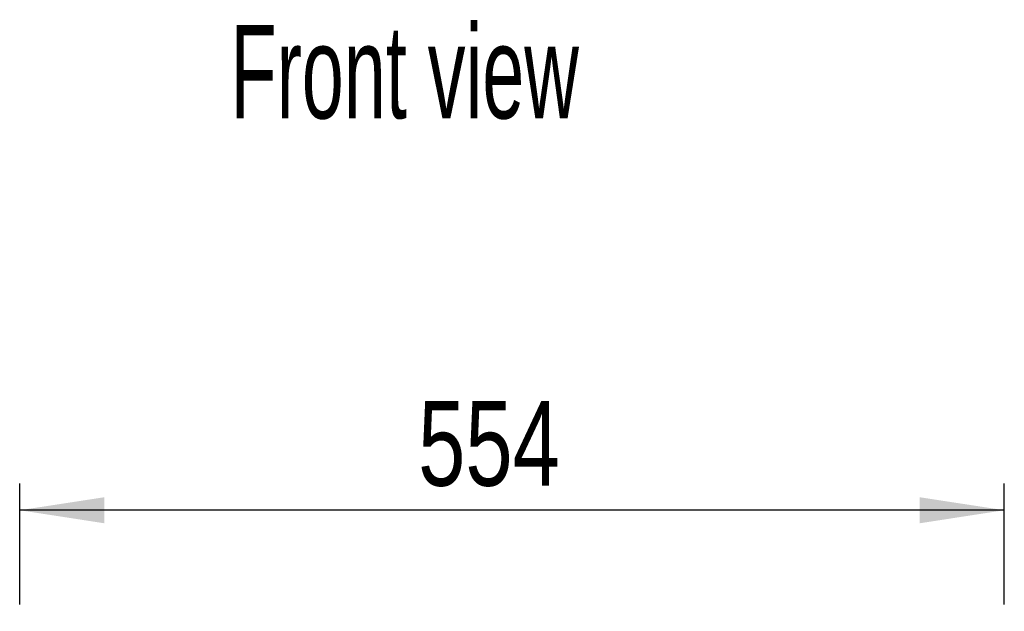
# Model space of a CAD drawing. Header units: millimetres. Extents: x 38 to 253, y 25 to 200.
# Tile 68 of 71: x 38 to 75, y 178 to 200. Entities that reach past the tile are written whole.
import ezdxf

# ---------------------------------------------------------------- set-up
doc = ezdxf.new("R2010")
doc.units = ezdxf.units.MM
doc.layers.add('AA', color=7, linetype='Continuous')
doc.layers.add('DIMENSIONS', color=7, linetype='Continuous')
doc.styles.add('SLDTEXTSTYLE0', font='TXT', dxfattribs={"width": 0.75})
doc.styles.add('SLDTEXTSTYLE1', font='TXT', dxfattribs={"width": 0.605})
doc.dimstyles.new('SLDDIMSTYLE5', dxfattribs={"dimtxt": 3.175, "dimasz": 3.175, "dimexe": 0, "dimexo": 0.0625, "dimgap": 0.79375, "dimtad": 1, "dimdec": 0, "dimlfac": 15, "dimrnd": 1e-09, "dimzin": 12, "dimdsep": 46, "dimtxsty": 'SLDTEXTSTYLE0', "dimsah": 1, "dimcen": 0.09, "dimadec": 0, "dimazin": 3, "dimtfac": 1, "dimtdec": 0, "dimtofl": 0, "dimtmove": 0, "dimatfit": 3, "dimfxl": 1, "dimfrac": 2, "dimtolj": 1, "dimtzin": 12, "dimarcsym": 0})

# ---------------------------------------------------------------- blocks, each defined once
blk = doc.blocks.new('_D_18')
at = {"layer": 'DIMENSIONS'}
for p, q in [((38.058, 178.429), (38.058, 182.964)), ((74.971, 178.429), (74.971, 182.964)), ((74.971, 181.964), (38.058, 181.964))]:
    blk.add_line(p, q, dxfattribs=at)
for points in [[(38.058, 181.964), (41.233, 181.475), (41.233, 182.452)], [(74.971, 181.964), (71.796, 182.452), (71.796, 181.475)]]:
    blk.add_solid(points, dxfattribs=at)
at = {"layer": 'DIMENSIONS', "insert": (52.995, 186.057), "char_height": 3.175, "attachment_point": 1, "style": 'SLDTEXTSTYLE0'}
blk.add_mtext('554', dxfattribs=at)

msp = doc.modelspace()

# ---------------------------------------------------------------- texts
at = {"layer": 'AA', "insert": (45.95962, 200.14855), "char_height": 3.5, "attachment_point": 1, "style": 'SLDTEXTSTYLE1'}
msp.add_mtext('Front view', dxfattribs=at)

# ---------------------------------------------------------------- dimensions: what is measured, and where the dimension line sits
at = {"layer": 'DIMENSIONS'}
dim = msp.add_linear_dim(base=(38.05757, 181.96388), p1=(74.97091, 177.42888), p2=(38.05757, 177.42888), dimstyle='SLDDIMSTYLE5', dxfattribs=at)
dim.commit()
dim.dimension.update_dxf_attribs({"geometry": '_D_18', "text_midpoint": (56.51424, 181.96388)})

doc.saveas('drawing.dxf')
